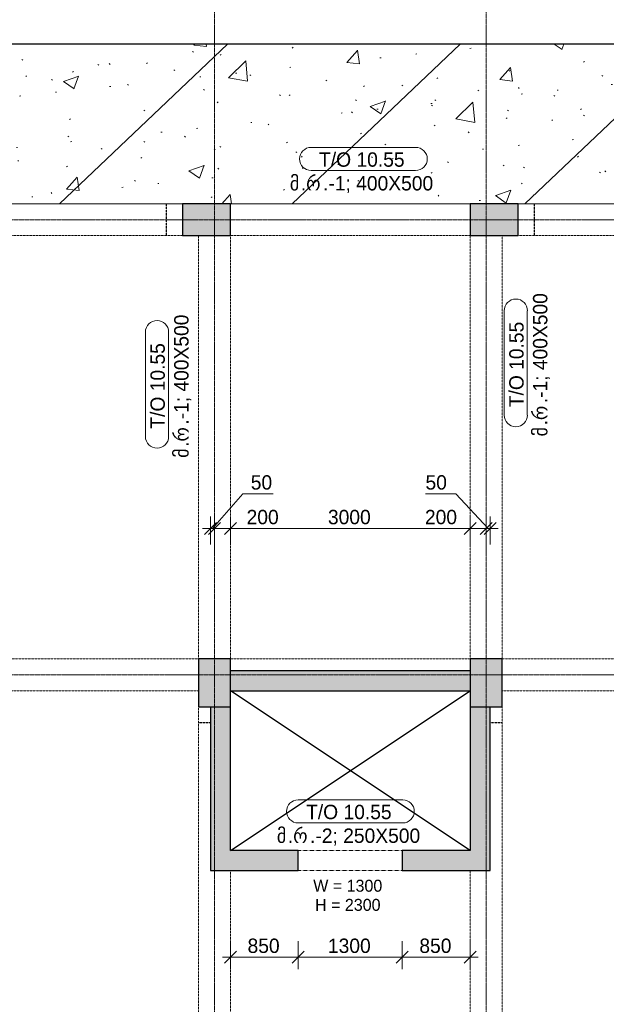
# Model space of a CAD drawing. Header units: millimetres. Extents: x -21500 to 4800, y -5900 to 33113.
# Tile 5 of 8: x -12486 to -5145, y 7574 to 19904. Entities that reach past the tile are written whole.
import ezdxf

# ---------------------------------------------------------------- set-up
doc = ezdxf.new("R2010")
doc.units = ezdxf.units.MM
for name, pattern in [('StructuralPlan-L03$0$Grid Line', [22.225, 12.7, -3.175, 3.175, -3.175]), ('StructuralPlan-L03$0$Hidden', [7.14375, 4.7625, -2.38125]), ('StructuralPlan-L03$0$Hidden 1_5', [2.2, 1.5, -0.7]), ('StructuralPlan-L03$0$Overhead', [3.96875, 2.38125, -1.5875])]:
    doc.linetypes.add(name, pattern=pattern)
for name, color, linetype, lineweight in [('S - HATCH', 252, 'Continuous', 5), ('S - LINE', 7, 'Continuous', 20), ('StructuralPlan-L03$0$A-010-D_DIM', 7, 'Continuous', 5), ('StructuralPlan-L03$0$A-010-D_DIM-100', 7, 'Continuous', 5), ('StructuralPlan-L03$0$A-200-M_WALL_EXT', 7, 'Continuous', 30), ('StructuralPlan-L03$0$A-200-M_WALL_PAT', 7, 'Continuous', 30), ('StructuralPlan-L03$0$A-230-M_FLOOR', 7, 'Continuous', 30), ('StructuralPlan-L03$0$A-230-MH_FLOOR', 7, 'StructuralPlan-L03$0$Hidden', 15), ('StructuralPlan-L03$0$A-325-A_DOOR', 7, 'Continuous', 5), ('StructuralPlan-L03$0$A-325-M_DOOR', 7, 'Continuous', 5), ('StructuralPlan-L03$0$S-280-A_STRUCT_FRAME', 7, 'Continuous', 5), ('StructuralPlan-L03$0$S-280-M_COLUMN', 7, 'Continuous', 30), ('StructuralPlan-L03$0$S-280-M_COLUMN main', 7, 'Continuous', 30), ('StructuralPlan-L03$0$S-280-M_STRUCT_FRAME 4', 7, 'StructuralPlan-L03$0$Hidden 1_5', 5), ('StructuralPlan-L03$0$S-280-MH_COLUMN hid lin', 7, 'StructuralPlan-L03$0$Hidden 1_5', 30), ('StructuralPlan-L03$0$Z-030-M_GRID', 7, 'Continuous', 5)]:
    doc.layers.add(name, color=color, linetype=linetype, lineweight=lineweight)
doc.styles.add('StructuralPlan-L03$0$Cubicon_2', font='Cubicon.ttf', dxfattribs={"height": 180})
doc.styles.add('StructuralPlan-L03$0$Cubicon_3', font='Cubicon.ttf', dxfattribs={"height": 150})
doc.styles.add('StructuralPlan-L03$0$Cubicon_4', font='Cubicon.ttf', dxfattribs={"height": 180})
doc.dimstyles.new('StructuralPlan-L03$0$CUB_DIM_1_8', dxfattribs={"dimscale": 304.8, "dimtxt": 181.601257, "dimasz": 0.492126, "dimexe": 0.492126, "dimexo": 0.0625, "dimgap": 0, "dimtad": 1, "dimdec": 0, "dimzin": 0, "dimdsep": 46, "dimtxsty": 'StructuralPlan-L03$0$Cubicon_2', "dimblk1": 'StructuralPlan-L03$0$_Oblique', "dimblk2": 'StructuralPlan-L03$0$_Oblique', "dimsah": 1, "dimcen": 0.09, "dimdle": 0.328084, "dimazin": 0, "dimtfac": 1, "dimtdec": 4, "dimtix": 1, "dimtmove": 0, "dimatfit": 3, "dimfxl": 0.656168, "dimfxlon": 1, "dimtvp": 1, "dimtolj": 1, "dimtzin": 0, "dimarcsym": 2})
doc.dimstyles.new('StructuralPlan-L03$0$CUB_DIM_1_8_1', dxfattribs={"dimscale": 304.8, "dimtxt": 181.601257, "dimasz": 0.492126, "dimexe": 0.492126, "dimexo": 0.0625, "dimgap": 0, "dimtad": 1, "dimdec": 0, "dimzin": 0, "dimdsep": 46, "dimtxsty": 'StructuralPlan-L03$0$Cubicon_2', "dimblk1": 'StructuralPlan-L03$0$_Oblique', "dimblk2": 'StructuralPlan-L03$0$_Oblique', "dimsah": 1, "dimcen": 0.09, "dimdle": 0.328084, "dimazin": 0, "dimtfac": 1, "dimtdec": 4, "dimtix": 1, "dimtmove": 1, "dimatfit": 3, "dimfxl": 0.656168, "dimfxlon": 1, "dimtvp": 1, "dimtolj": 1, "dimtzin": 0, "dimarcsym": 2})

# ---------------------------------------------------------------- blocks, each defined once
blk = doc.blocks.new('StructuralPlan-L03$0$00_CUB_DR_XX ღიობი - B2_1300X2300_USED-2844307-L03')
at = {"layer": 'StructuralPlan-L03$0$A-325-M_DOOR', "linetype": 'StructuralPlan-L03$0$Overhead'}
for p, q in [((-658, 125), (642, 125)), ((-658, -125), (642, -125))]:
    blk.add_line(p, q, dxfattribs=at)
blk = doc.blocks.new('StructuralPlan-L03$0$00_CUB_რიგელის თეგი_ზედა ნიშნული_კვეთი_მარკირება - მარკირება-კვეთი-ნიშნული-1405924-L03')
at = {"layer": 'StructuralPlan-L03$0$S-280-A_STRUCT_FRAME'}
for p, q in [((6.54, 3.05), (-6.54, 3.05)), ((-6.54, 0.16), (6.54, 0.16))]:
    blk.add_line(p, q, dxfattribs=at)
for centre, start, end in [((-6.54, 1.6), 90, 270), ((6.54, 1.6), 270, 90)]:
    blk.add_arc(centre, 1.45, start, end, dxfattribs=at)
blk = doc.blocks.new('StructuralPlan-L03$0$DIMBLOCK77-L03')
at = {"layer": 'StructuralPlan-L03$0$A-010-D_DIM-100', "transparency": 16777216}
for p, q in [((-9850, 8164), (-9850, 8364)), ((-9000, 8164), (-9000, 8364)), ((-9950, 8164), (-9000, 8164)), ((-9850, 8164), (-9925, 8089)), ((-9850, 8164), (-9775, 8239)), ((-9850, 8164), (-9850, 8014)), ((-9000, 8164), (-9075, 8089)), ((-9000, 8164), (-8925, 8239)), ((-9000, 8164), (-9000, 8014))]:
    blk.add_line(p, q, dxfattribs=at)
at = {"layer": 'StructuralPlan-L03$0$A-010-D_DIM-100', "color": 0, "transparency": 16777216, "insert": (-9635, 8397), "char_height": 180, "width": 502.9, "attachment_point": 1, "line_spacing_factor": 0.931288, "style": 'StructuralPlan-L03$0$Cubicon_2'}
blk.add_mtext('850', dxfattribs=at)
blk = doc.blocks.new('StructuralPlan-L03$0$_Oblique')
at = {"color": 0, "linetype": 'ByBlock', "lineweight": -2}
blk.add_line((-0.5, -0.5), (0.5, 0.5), dxfattribs=at)
blk = doc.blocks.new('StructuralPlan-L03$0$DIMBLOCK78-L03')
at = {"layer": 'StructuralPlan-L03$0$A-010-D_DIM-100', "transparency": 16777216}
for p, q in [((-9000, 8164), (-9000, 8364)), ((-7700, 8164), (-7700, 8364)), ((-9000, 8164), (-9075, 8089)), ((-9000, 8164), (-8925, 8239)), ((-9000, 8164), (-7700, 8164)), ((-9000, 8164), (-9000, 8014)), ((-7700, 8164), (-7775, 8089)), ((-7700, 8164), (-7625, 8239)), ((-7700, 8164), (-7700, 8014))]:
    blk.add_line(p, q, dxfattribs=at)
at = {"layer": 'StructuralPlan-L03$0$A-010-D_DIM-100', "color": 0, "transparency": 16777216, "insert": (-8629, 8397), "char_height": 180, "width": 670.53, "attachment_point": 1, "line_spacing_factor": 0.931288, "style": 'StructuralPlan-L03$0$Cubicon_2'}
blk.add_mtext('1300', dxfattribs=at)
blk = doc.blocks.new('StructuralPlan-L03$0$DIMBLOCK79-L03')
at = {"layer": 'StructuralPlan-L03$0$A-010-D_DIM-100', "transparency": 16777216}
for p, q in [((-7700, 8164), (-7700, 8364)), ((-6850, 8164), (-6850, 8364)), ((-7700, 8164), (-7775, 8089)), ((-7700, 8164), (-7625, 8239)), ((-7700, 8164), (-6750, 8164)), ((-7700, 8164), (-7700, 8014)), ((-6850, 8164), (-6925, 8089)), ((-6850, 8164), (-6775, 8239)), ((-6850, 8164), (-6850, 8014))]:
    blk.add_line(p, q, dxfattribs=at)
at = {"layer": 'StructuralPlan-L03$0$A-010-D_DIM-100', "color": 0, "transparency": 16777216, "insert": (-7485, 8397), "char_height": 180, "width": 502.9, "attachment_point": 1, "line_spacing_factor": 0.931288, "style": 'StructuralPlan-L03$0$Cubicon_2'}
blk.add_mtext('850', dxfattribs=at)
blk = doc.blocks.new('StructuralPlan-L03$0$DIMBLOCK80-L03')
at = {"layer": 'StructuralPlan-L03$0$A-010-D_DIM-100', "transparency": 16777216}
for p, q in [((-9695, 13967), (-10075, 13533)), ((-9315, 13967), (-9695, 13967)), ((-10100, 13533), (-10100, 13683)), ((-10100, 13533), (-10025, 13608)), ((-10050, 13533), (-10050, 13683)), ((-10050, 13533), (-9975, 13608)), ((-10200, 13533), (-10050, 13533)), ((-10100, 13533), (-10175, 13458)), ((-10050, 13533), (-10125, 13458)), ((-10100, 13533), (-10100, 13333)), ((-10050, 13533), (-10050, 13316))]:
    blk.add_line(p, q, dxfattribs=at)
at = {"layer": 'StructuralPlan-L03$0$A-010-D_DIM-100', "color": 0, "transparency": 16777216, "insert": (-9595, 14200), "char_height": 180, "width": 335.26, "attachment_point": 1, "line_spacing_factor": 0.931288, "style": 'StructuralPlan-L03$0$Cubicon_2'}
blk.add_mtext('50', dxfattribs=at)
blk = doc.blocks.new('StructuralPlan-L03$0$DIMBLOCK81-L03')
at = {"layer": 'StructuralPlan-L03$0$A-010-D_DIM-100', "transparency": 16777216}
for p, q in [((-10050, 13533), (-10050, 13683)), ((-10050, 13533), (-9975, 13608)), ((-9850, 13533), (-9850, 13683)), ((-9850, 13533), (-9775, 13608)), ((-10050, 13533), (-10125, 13458)), ((-10050, 13533), (-9850, 13533)), ((-10050, 13533), (-10050, 13316)), ((-9747, 13533), (-9950, 13533)), ((-9850, 13533), (-9925, 13458)), ((-9850, 13533), (-9850, 13333)), ((-9228, 13533), (-9747, 13533))]:
    blk.add_line(p, q, dxfattribs=at)
at = {"layer": 'StructuralPlan-L03$0$A-010-D_DIM-100', "color": 0, "transparency": 16777216, "insert": (-9647, 13766), "char_height": 180, "width": 502.9, "attachment_point": 1, "line_spacing_factor": 0.931288, "style": 'StructuralPlan-L03$0$Cubicon_2'}
blk.add_mtext('200', dxfattribs=at)
blk = doc.blocks.new('StructuralPlan-L03$0$DIMBLOCK82-L03')
at = {"layer": 'StructuralPlan-L03$0$A-010-D_DIM-100', "transparency": 16777216}
for p, q in [((-9850, 13533), (-9850, 13683)), ((-9850, 13533), (-9775, 13608)), ((-6850, 13533), (-6850, 13683)), ((-6850, 13533), (-6775, 13608)), ((-9850, 13533), (-9925, 13458)), ((-9850, 13533), (-6850, 13533)), ((-9850, 13533), (-9850, 13333)), ((-6850, 13533), (-6925, 13458)), ((-6850, 13533), (-6850, 13333))]:
    blk.add_line(p, q, dxfattribs=at)
at = {"layer": 'StructuralPlan-L03$0$A-010-D_DIM-100', "color": 0, "transparency": 16777216, "insert": (-8629, 13766), "char_height": 180, "width": 670.53, "attachment_point": 1, "line_spacing_factor": 0.931288, "style": 'StructuralPlan-L03$0$Cubicon_2'}
blk.add_mtext('3000', dxfattribs=at)
blk = doc.blocks.new('StructuralPlan-L03$0$DIMBLOCK83-L03')
at = {"layer": 'StructuralPlan-L03$0$A-010-D_DIM-100', "transparency": 16777216}
for p, q in [((-6850, 13533), (-6850, 13683)), ((-6850, 13533), (-6775, 13608)), ((-6650, 13533), (-6650, 13683)), ((-6650, 13533), (-6575, 13608)), ((-7415, 13533), (-6896, 13533)), ((-6850, 13533), (-6925, 13458)), ((-6896, 13533), (-6750, 13533)), ((-6850, 13533), (-6650, 13533)), ((-6850, 13533), (-6850, 13333)), ((-6650, 13533), (-6725, 13458)), ((-6650, 13533), (-6650, 13316))]:
    blk.add_line(p, q, dxfattribs=at)
at = {"layer": 'StructuralPlan-L03$0$A-010-D_DIM-100', "color": 0, "transparency": 16777216, "insert": (-7415, 13766), "char_height": 180, "width": 502.9, "attachment_point": 1, "line_spacing_factor": 0.931288, "style": 'StructuralPlan-L03$0$Cubicon_2'}
blk.add_mtext('200', dxfattribs=at)
blk = doc.blocks.new('StructuralPlan-L03$0$DIMBLOCK84-L03')
at = {"layer": 'StructuralPlan-L03$0$A-010-D_DIM-100', "transparency": 16777216}
for p, q in [((-7408, 13967), (-7029, 13967)), ((-7029, 13967), (-6625, 13533)), ((-6650, 13533), (-6650, 13683)), ((-6650, 13533), (-6575, 13608)), ((-6600, 13533), (-6600, 13683)), ((-6600, 13533), (-6525, 13608)), ((-6650, 13533), (-6725, 13458)), ((-6600, 13533), (-6675, 13458)), ((-6650, 13533), (-6500, 13533)), ((-6650, 13533), (-6650, 13316)), ((-6600, 13533), (-6600, 13333))]:
    blk.add_line(p, q, dxfattribs=at)
at = {"layer": 'StructuralPlan-L03$0$A-010-D_DIM-100', "color": 0, "transparency": 16777216, "insert": (-7408, 14200), "char_height": 180, "width": 335.26, "attachment_point": 1, "line_spacing_factor": 0.931288, "style": 'StructuralPlan-L03$0$Cubicon_2'}
blk.add_mtext('50', dxfattribs=at)
blk = doc.blocks.new('A$C48b6c5dc')
at = {"layer": 'S - HATCH', "lineweight": 0, "transparency": 33554684}
h = blk.add_hatch(dxfattribs=at)
h.set_pattern_fill('FP_7', color=256, scale=3.567164, angle=-135, style=0, pattern_type=2)
h.set_pattern_definition([(43.548, (-111060.8, -68268.5), (-1382.423, 1454.328), []), (48.548, (-111060.8, -68268.5), (1914.067, -216.457), [200.653, -2207.183]), (353.548, (-111060.8, -68268.5), (-320.1, 2021.156), [160.522, -1765.746]), (99, (-110901.3, -68286.5), (1593.953, 1804.714), [170.528, -1875.818]), (44.733, (-111047.3, -67733.6), (2843.137, -514.994), [300.98, -3310.774]), (95.184, (-110810.4, -67776.5), (2565.79, 2541.947), [255.794, -2813.726]), (349.733, (-111047.3, -67733.6), (2565.77, 2541.965), [240.784, -2648.62]), (19.548, (-110783.2, -67874.1), (1569.14, -1117.276), [200.653, -2207.183]), (324.548, (-110783.2, -67874.1), (699.908, 1922.927), [160.522, -1765.746]), (70, (-110652.5, -67967.2), (2269.045, 805.675), [170.528, -1875.818]), (36.048, (-111060.84, -68268.5), (36.7263, 593.0033), [14.95, -1147.9456, 14.95, -1180.05, -1181.623]), (36.048, (-111060.84, -68268.5), (36.7263, 593.0033), [-2357.8956, 14.95, -1166.673]), (6.048, (-111060.84, -68268.5), (486.881, 691.3504), [14.95, -666.3784, 14.95, -1121.192, -450.3545]), (6.048, (-111060.84, -68268.5), (486.881, 691.3504), [-1817.47, 14.95, -435.4045]), (326.048, (-111458.45, -68258.43), (950.791, -64.3417), [14.95, -430.9455, 14.95, -1376.244, -1846.0075]), (326.048, (-111458.45, -68258.43), (950.791, -64.3417), [-1837.0896, 14.95, -1831.0575]), (316.048, (-111636.75, -68253.9), (1044.3507, 152.131), [14.95, -564.714, 14.95, -908.9456, -1310.933]), (316.048, (-111636.75, -68253.9), (1044.3507, 152.131), [-1503.56, 14.95, -1295.983])])
h.paths.add_polyline_path([(-400, 17600), (-400, 19600), (-13600, 19600), (-13600, 17600)])
blk = doc.blocks.new('StructuralPlan-L03')
at = {"layer": 'StructuralPlan-L03$0$A-200-M_WALL_PAT', "true_color": 0xa4a4a4}
for points in [[(-6850, 11500), (-6850, 11750), (-9850, 11750), (-9850, 11500), (-8350, 11500)], [(-10100, 9250), (-9850, 9250), (-9850, 11300), (-10100, 11300), (-10100, 9500)], [(-6850, 9500), (-6600, 9500), (-6600, 11300), (-6850, 11300), (-6850, 10707.6)]]:
    blk.add_hatch(color=253, dxfattribs=at).paths.add_polyline_path(points)
h = blk.add_hatch(color=253, dxfattribs=at)
h.paths.add_polyline_path([(-9850, 9250), (-9000, 9250), (-9000, 9500), (-9850, 9500)])
h.paths.add_polyline_path([(-7700, 9250), (-6600, 9250), (-6600, 9500), (-7700, 9500)])
at = {"layer": 'StructuralPlan-L03$0$S-280-M_COLUMN main', "true_color": 0xa4a4a4}
for points in [[(-9850, 17200), (-9850, 17600), (-10450, 17600), (-10450, 17200)], [(-6250, 17200), (-6250, 17600), (-6850, 17600), (-6850, 17200)], [(-9850, 11300), (-9850, 11900), (-10250, 11900), (-10250, 11300), (-10100, 11300)], [(-6600, 11300), (-6450, 11300), (-6450, 11900), (-6850, 11900), (-6850, 11300)]]:
    blk.add_hatch(color=253, dxfattribs=at).paths.add_polyline_path(points)
at = {"lineweight": 30}
for p, q in [((-6850, 9500), (-9850, 11500)), ((-9850, 9500), (-6850, 11500))]:
    blk.add_line(p, q, dxfattribs=at)
at = {"layer": 'StructuralPlan-L03$0$A-200-M_WALL_EXT'}
for p, q in [((-6850, 11750), (-9850, 11750)), ((-9850, 11500), (-6850, 11500)), ((-10100, 11300), (-10100, 9250)), ((-9850, 9500), (-9850, 11300)), ((-6850, 11300), (-6850, 9500)), ((-6600, 9250), (-6600, 11300)), ((-9000, 9500), (-9850, 9500)), ((-9000, 9250), (-9000, 9500)), ((-6850, 9500), (-7700, 9500)), ((-7700, 9500), (-7700, 9250)), ((-10100, 9250), (-9000, 9250)), ((-7700, 9250), (-6600, 9250))]:
    blk.add_line(p, q, dxfattribs=at)
at = {"layer": 'StructuralPlan-L03$0$A-230-M_FLOOR'}
blk.add_line((-400, 19600), (-13600, 19600), dxfattribs=at)
at = {"layer": 'StructuralPlan-L03$0$A-230-MH_FLOOR'}
for p, q in [((-10450, 17600), (-13600, 17600)), ((-6850, 17600), (-9850, 17600)), ((-1000, 17600), (-6250, 17600))]:
    blk.add_line(p, q, dxfattribs=at)
at = {"layer": 'StructuralPlan-L03$0$S-280-M_COLUMN'}
for p, q in [((-10450, 17600), (-10450, 17200)), ((-9850, 17600), (-10450, 17600)), ((-9850, 17200), (-9850, 17600)), ((-6850, 17600), (-6850, 17200)), ((-6250, 17600), (-6850, 17600)), ((-6250, 17200), (-6250, 17600)), ((-10450, 17200), (-9850, 17200)), ((-6850, 17200), (-6250, 17200)), ((-9850, 11900), (-10250, 11900)), ((-10250, 11900), (-10250, 11300)), ((-9850, 11750), (-9850, 11900)), ((-6450, 11900), (-6850, 11900)), ((-6850, 11900), (-6850, 11750)), ((-6450, 11300), (-6450, 11900)), ((-9850, 11300), (-9850, 11500)), ((-6850, 11500), (-6850, 11300)), ((-10250, 11300), (-10100, 11300)), ((-6600, 11300), (-6450, 11300))]:
    blk.add_line(p, q, dxfattribs=at)
at = {"layer": 'StructuralPlan-L03$0$S-280-M_COLUMN main'}
for p, q in [((-9850, 11500), (-9850, 11750)), ((-6850, 11750), (-6850, 11500)), ((-10100, 11300), (-9850, 11300)), ((-6850, 11300), (-6600, 11300))]:
    blk.add_line(p, q, dxfattribs=at)
at = {"layer": 'StructuralPlan-L03$0$S-280-M_STRUCT_FRAME 4'}
for p, q in [((-10450, 17200), (-15700, 17200)), ((-10250, 11900), (-10250, 17200)), ((-9850, 17200), (-9850, 11900)), ((-6850, 17200), (-9850, 17200)), ((-6850, 11900), (-6850, 17200)), ((-6450, 17200), (-6450, 11900)), ((-1000, 17200), (-6250, 17200)), ((-15900, 11900), (-10250, 11900)), ((-9850, 11900), (-6850, 11900)), ((-6450, 11900), (-800, 11900)), ((-10250, 11500), (-15900, 11500)), ((-800, 11500), (-6450, 11500)), ((-10250, 6900), (-10250, 11300)), ((-6450, 11300), (-6450, 6900)), ((-9850, 9250), (-9850, 6900)), ((-6850, 6900), (-6850, 9250))]:
    blk.add_line(p, q, dxfattribs=at)
at = {"layer": 'StructuralPlan-L03$0$S-280-MH_COLUMN hid lin'}
for p, q in [((-10650, 17200), (-10650, 17600)), ((-6050, 17600), (-6050, 17200)), ((-10100, 11100), (-10250, 11100)), ((-6450, 11100), (-6600, 11100))]:
    blk.add_line(p, q, dxfattribs=at)
at = {"layer": 'StructuralPlan-L03$0$Z-030-M_GRID', "linetype": 'StructuralPlan-L03$0$Grid Line'}
for p, q in [((-10050, 22400), (-10050, -5000)), ((-6650, 22400), (-6650, -5000)), ((3900, 17400), (-20600, 17400)), ((3900, 11700), (-20600, 11700))]:
    blk.add_line(p, q, dxfattribs=at)
at = {"layer": 'StructuralPlan-L03$0$A-325-M_DOOR', "rotation": 180}
blk.add_blockref('StructuralPlan-L03$0$00_CUB_DR_XX ღიობი - B2_1300X2300_USED-2844307-L03', (-8358.2, 9375), dxfattribs=at)
at = {"layer": 'StructuralPlan-L03$0$S-280-A_STRUCT_FRAME', "xscale": 99.99999999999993, "yscale": 99.99999999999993, "zscale": 99.99999999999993}
for p in [(-8185.1, 18000.7), (-8347.6, 9830)]:
    blk.add_blockref('StructuralPlan-L03$0$00_CUB_რიგელის თეგი_ზედა ნიშნული_კვეთი_მარკირება - მარკირება-კვეთი-ნიშნული-1405924-L03', p, dxfattribs=at)
at = {"layer": 'StructuralPlan-L03$0$S-280-A_STRUCT_FRAME', "xscale": 99.99999999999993, "yscale": 99.99999999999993, "zscale": 99.99999999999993, "rotation": 89.99999999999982}
for p in [(-6117.6, 15606.5), (-10608.1, 15337.8)]:
    blk.add_blockref('StructuralPlan-L03$0$00_CUB_რიგელის თეგი_ზედა ნიშნული_კვეთი_მარკირება - მარკირება-კვეთი-ნიშნული-1405924-L03', p, dxfattribs=at)
at = {"layer": 'StructuralPlan-L03$0$A-325-A_DOOR', "char_height": 150, "attachment_point": 1, "style": 'StructuralPlan-L03$0$Cubicon_3'}
for s, insert, width in [('W = 1300', (-8813, 9133.8), 1114.346), ('H = 2300', (-8790.2, 8894.2), 1058.227)]:
    blk.add_mtext(s, dxfattribs=dict(at, insert=insert, width=width))
at = {"layer": 'StructuralPlan-L03$0$S-280-A_STRUCT_FRAME', "char_height": 180, "attachment_point": 1}
for s, insert, width, style in [('T/O 10.55', (-8740, 18243.1), 1330.801, 'StructuralPlan-L03$0$Cubicon_2'), ('\\fCubicon|b0|i0|c254|p2|;მ', (-9107, 17946.1), 168.354, 'StructuralPlan-L03$0$Cubicon_4'), ('\\fCubicon|b0|i0|c254|p2|;რ', (-8901.9, 17946.1), 256.54, 'StructuralPlan-L03$0$Cubicon_4'), ('.-1; 400X500', (-8690.2, 17946.1), 1715.611, 'StructuralPlan-L03$0$Cubicon_2'), ('\\fCubicon|b0|i0|c204|p2|;.', (-8968.1, 17946.1), 80.169, 'StructuralPlan-L03$0$Cubicon_2'), ('T/O 10.55', (-8902.5, 10072.4), 1330.801, 'StructuralPlan-L03$0$Cubicon_2'), ('\\fCubicon|b0|i0|c254|p2|;მ', (-9269.5, 9775.4), 168.354, 'StructuralPlan-L03$0$Cubicon_4'), ('\\fCubicon|b0|i0|c254|p2|;რ', (-9064.4, 9775.4), 256.54, 'StructuralPlan-L03$0$Cubicon_4'), ('.-2; 250X500', (-8852.8, 9775.4), 1715.611, 'StructuralPlan-L03$0$Cubicon_2'), ('\\fCubicon|b0|i0|c204|p2|;.', (-9130.6, 9775.4), 80.169, 'StructuralPlan-L03$0$Cubicon_2')]:
    blk.add_mtext(s, dxfattribs=dict(at, insert=insert, width=width, style=style))
at = {"layer": 'StructuralPlan-L03$0$S-280-A_STRUCT_FRAME', "char_height": 180, "attachment_point": 1, "rotation": 90}
for s, insert, width, style in [('.-1; 400X500', (-6063, 15101.4), 1715.611, 'StructuralPlan-L03$0$Cubicon_2'), ('.-1; 400X500', (-10553.5, 14832.7), 1715.611, 'StructuralPlan-L03$0$Cubicon_2'), ('T/O 10.55', (-6360, 15051.6), 1330.801, 'StructuralPlan-L03$0$Cubicon_2'), ('T/O 10.55', (-10850.5, 14783), 1330.801, 'StructuralPlan-L03$0$Cubicon_2'), ('\\fCubicon|b0|i0|c254|p2|;რ', (-6063, 14889.7), 256.54, 'StructuralPlan-L03$0$Cubicon_4'), ('\\fCubicon|b0|i0|c254|p2|;რ', (-10553.5, 14621), 256.54, 'StructuralPlan-L03$0$Cubicon_4'), ('\\fCubicon|b0|i0|c254|p2|;მ', (-6063, 14684.6), 168.354, 'StructuralPlan-L03$0$Cubicon_4'), ('\\fCubicon|b0|i0|c204|p2|;.', (-6063, 14823.5), 80.169, 'StructuralPlan-L03$0$Cubicon_2'), ('\\fCubicon|b0|i0|c254|p2|;მ', (-10553.5, 14416), 168.354, 'StructuralPlan-L03$0$Cubicon_4'), ('\\fCubicon|b0|i0|c204|p2|;.', (-10553.5, 14554.9), 80.169, 'StructuralPlan-L03$0$Cubicon_2')]:
    blk.add_mtext(s, dxfattribs=dict(at, insert=insert, width=width, style=style))
at = {"layer": 'StructuralPlan-L03$0$A-010-D_DIM'}
for base, p1, p2, override, picture, middle in [((-10050, 13532.8), (-10100, 13332.8), (-10050, 13316.4), {"dimpost": '<>', "dimfxl": 52.645133}, 'StructuralPlan-L03$0$DIMBLOCK80-L03', (-9427.2, 14080)), ((-6600, 13532.8), (-6650, 13316.4), (-6600, 13332.8), {"dimpost": '<>', "dimfxl": 52.645133}, 'StructuralPlan-L03$0$DIMBLOCK84-L03', (-7240.5, 14080)), ((-9850, 13532.8), (-10050, 13316.4), (-9850, 13332.8), {"dimpost": '<>', "dimfxl": 200.677627}, 'StructuralPlan-L03$0$DIMBLOCK81-L03', (-9395.2, 13645.9)), ((-6650, 13532.8), (-6850, 13332.8), (-6650, 13316.4), {"dimpost": '<>', "dimfxl": 200.677627}, 'StructuralPlan-L03$0$DIMBLOCK83-L03', (-7163.2, 13645.9))]:
    dim = blk.add_linear_dim(base=base, p1=p1, p2=p2, dimstyle='StructuralPlan-L03$0$CUB_DIM_1_8_1', override=override, dxfattribs=at)
    dim.commit()
    dim.dimension.update_dxf_attribs({"geometry": picture, "text_midpoint": middle, "dimtype": 128})
for base, p1, p2, override, picture, middle in [((-6850, 13532.8), (-9850, 13332.8), (-6850, 13332.8), {"dimpost": '<>', "dimfxl": 2999.999947}, 'StructuralPlan-L03$0$DIMBLOCK82-L03', (-8350, 13624.7)), ((-9000, 8163.6), (-9850, 8363.6), (-9000, 8363.6), {"dimpost": '<>', "dimfxl": 849.999915}, 'StructuralPlan-L03$0$DIMBLOCK77-L03', (-9425, 8255.4)), ((-7700, 8163.6), (-9000, 8363.6), (-7700, 8363.6), {"dimpost": '<>', "dimfxl": 1300}, 'StructuralPlan-L03$0$DIMBLOCK78-L03', (-8350, 8255.5)), ((-6850, 8163.6), (-7700, 8363.6), (-6850, 8363.6), {"dimpost": '<>', "dimfxl": 850.000032}, 'StructuralPlan-L03$0$DIMBLOCK79-L03', (-7275, 8255.4))]:
    dim = blk.add_linear_dim(base=base, p1=p1, p2=p2, dimstyle='StructuralPlan-L03$0$CUB_DIM_1_8', override=override, dxfattribs=at)
    dim.commit()
    dim.dimension.update_dxf_attribs({"geometry": picture, "text_midpoint": middle})

msp = doc.modelspace()

# ---------------------------------------------------------------- block references
at = {"layer": 'S - HATCH', "lineweight": 0}
msp.add_blockref('A$C48b6c5dc', (0, 0), dxfattribs=at)
at = {"layer": 'S - LINE'}
msp.add_blockref('StructuralPlan-L03', (0, 0), dxfattribs=at)

doc.saveas('drawing.dxf')
